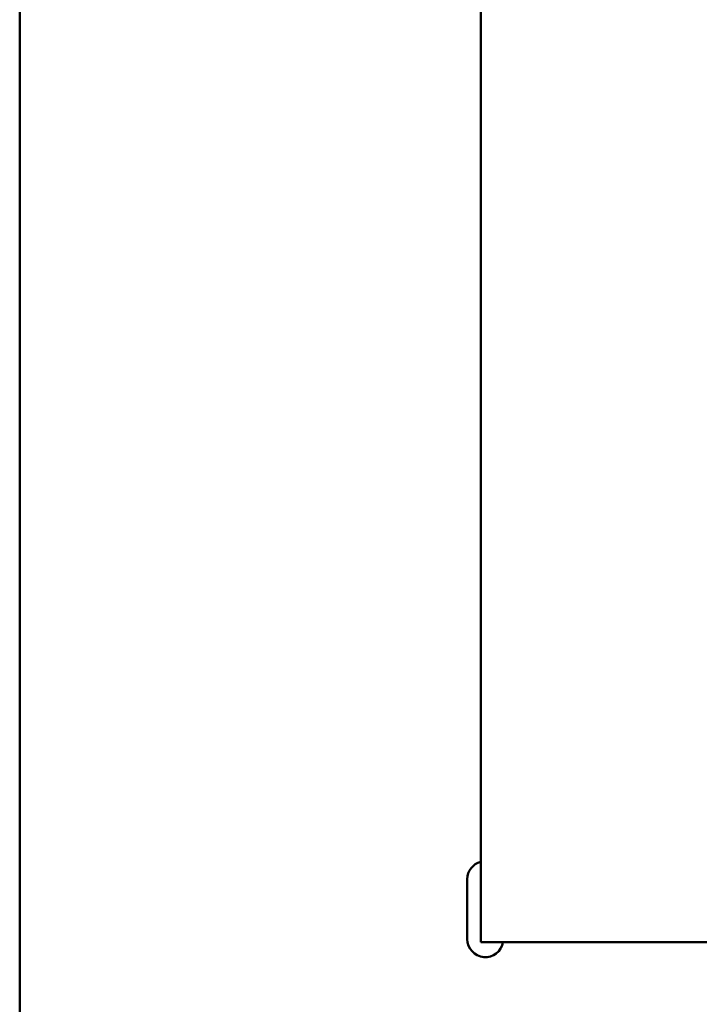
# Model space of a CAD drawing. Header units: millimetres. Extents: x 90 to 4401, y 90 to 14724.
# Tile 9 of 17: x 2056 to 2170, y 1934 to 2099. Entities that reach past the tile are written whole.
import ezdxf

# ---------------------------------------------------------------- set-up
doc = ezdxf.new("R2010")
doc.units = ezdxf.units.MM
doc.header["$LTSCALE"] = 15
doc.layers.add('Visible (ISO)', color=7, linetype='Continuous', lineweight=50)

msp = doc.modelspace()

# ---------------------------------------------------------------- linework, layer by layer
at = {"layer": 'Visible (ISO)'}
for p, q in [((2056.42, 1760.37), (2056.42, 2160.37)), ((2133.42, 1944.87), (2133.42, 2131.37)), ((2131.17, 1945.37), (2131.17, 1955.37)), ((2133.42, 1944.87), (2136.42, 1944.87)), ((2376.42, 1944.87), (2136.42, 1944.87))]:
    msp.add_line(p, q, dxfattribs=at)
for centre, start, end in [((2134.17, 1955.37), 104.4775, 180), ((2134.17, 1945.37), 180, 350.4059)]:
    msp.add_arc(centre, 3, start, end, dxfattribs=at)

doc.saveas('drawing.dxf')
